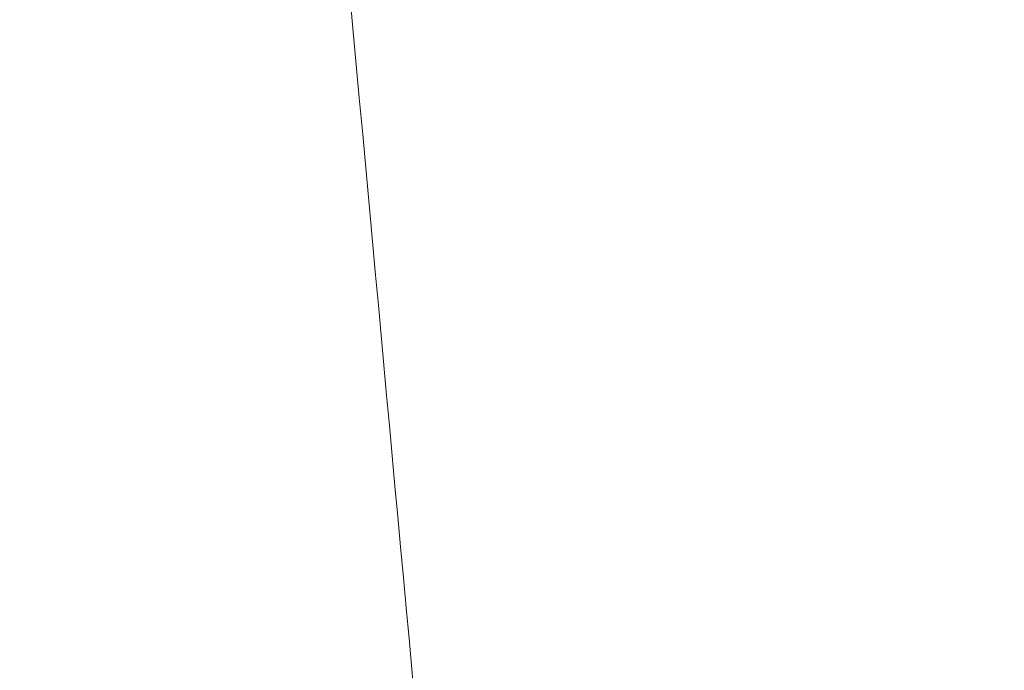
# Model space of a CAD drawing. Header units: millimetres. Extents: x 5939 to 6064, y 7184 to 7303.
# Tile 85 of 256: x 5997.7448 to 5997.773, y 7191.1431 to 7191.1617. Entities that reach past the tile are written whole.
import ezdxf
from ezdxf.lldxf.tags import DXFTag

# ---------------------------------------------------------------- set-up
doc = ezdxf.new("R2010")
doc.units = ezdxf.units.MM
doc.layers.add('1', color=7, linetype='CONTINUOUS', true_color=0xffffff)
tags = doc.linetypes.add('DASHED', pattern=[25.72, 12.86, -12.86]).pattern_tags.tags
tags[6:7] = [DXFTag(74, 4), DXFTag(75, 0), DXFTag(340, '0'), DXFTag(46, 0.0), DXFTag(50, 0.0), DXFTag(44, 0.0), DXFTag(45, 0.0)]
tags[4:5] = [DXFTag(74, 4), DXFTag(75, 0), DXFTag(340, '0'), DXFTag(46, 0.0), DXFTag(50, 0.0), DXFTag(44, 0.0), DXFTag(45, 0.0)]

msp = doc.modelspace()

# ---------------------------------------------------------------- linework, layer by layer
at = {"layer": '1', "color": 251, "linetype": 'DASHED', "lineweight": 5}
msp.add_open_spline([(5997.744832, 7191.268965), (5997.747321, 7191.239496), (5997.75358, 7191.16886), (5997.765116, 7191.045842), (5997.777417, 7190.914188), (5997.788267, 7190.795508), (5997.796633, 7190.702597), (5997.805471, 7190.602981), (5997.818546, 7190.453616), (5997.833178, 7190.283563), (5997.848981, 7190.099154), (5997.863342, 7189.932275), (5997.872632, 7189.826182), (5997.877135, 7189.775196)], degree=3, knots=[0, 0, 0, 0, 0.154986, 0.280143, 0.380611, 0.425099, 0.468377, 0.512925, 0.561144, 0.675884, 0.770657, 0.882396, 1, 1, 1, 1], dxfattribs=at)

doc.saveas('drawing.dxf')
